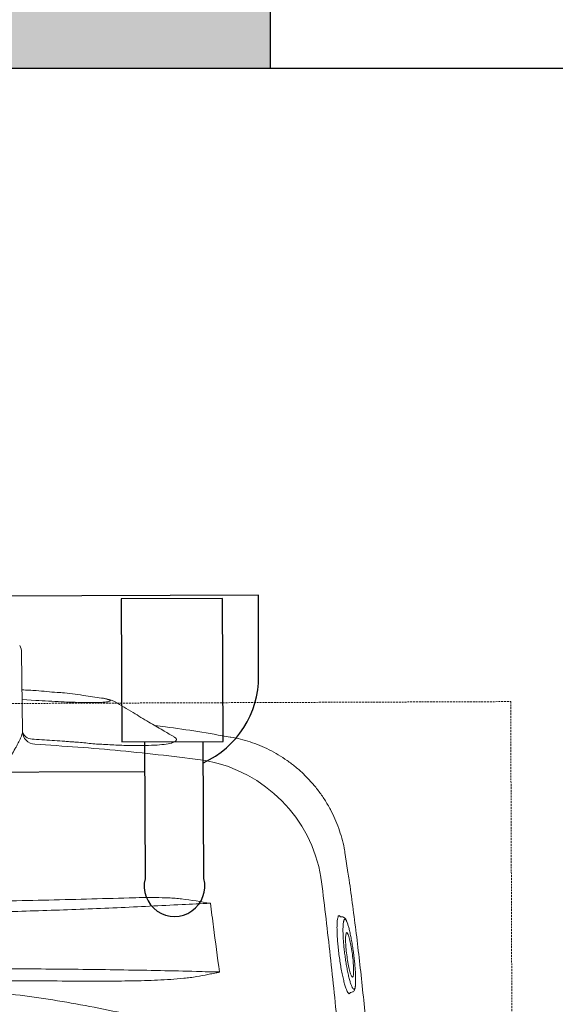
# Model space of a CAD drawing. Header units: inches. Extents: x 1703 to 137267, y -37098 to 14102.
# Tile 32 of 142: x 39405 to 39546, y 7862 to 8121. Entities that reach past the tile are written whole.
import ezdxf

# ---------------------------------------------------------------- set-up
doc = ezdxf.new("R2010")
doc.units = ezdxf.units.IN
doc.header["$MEASUREMENT"] = 0
doc.linetypes.add('11aa1PB-bd$0$11aa1PB-af$0$TRATTEGGIATA', pattern=[0.75, 0.5, -0.25])
for name, color, linetype, lineweight in [('CKD Equipments', 252, 'Continuous', 0), ('FAINTEQUIP', 252, 'Continuous', 0), ('LEVEL-F-OVERALL LAYOUT$0$A-WALL', 251, 'Continuous', 13)]:
    doc.layers.add(name, color=color, linetype=linetype, lineweight=lineweight)
doc.layers.add('elevation line', color=1, linetype='Continuous')
doc.layers.add('EQUIPMENT', color=1, linetype='Continuous')

# ---------------------------------------------------------------- blocks, each defined once
blk = doc.blocks.new('G$C62143A14')
at = {"linetype": 'Continuous', "lineweight": 0}
for p, q in [((208.18, 421.59), (207.96, 442.42)), ((229.05, 430.4), (224.9, 430.98)), ((208.09, 429.99), (211.67, 429.77)), ((263.02, 420.05), (263.03, 420.06)), ((293.32, 389.13), (293.32, 389.13)), ((293.99, 384.45), (293.33, 389.13)), ((291.52, 372.86), (291.75, 373.03)), ((291.75, 373.03), (291.89, 372.94)), ((292.68, 372.68), (292.07, 372.73)), ((294.69, 352.82), (294.55, 352.56)), ((294.69, 352.82), (295.04, 352.87))]:
    blk.add_line(p, q, dxfattribs=at)
for centre, radius, start, end in [((204.46, 442.38), 3.5, 0.6162, 31.58), ((211.65, 421.66), 3.47, 181.0853, 266.5636), ((211.04, 422.65), 3.14, 205.2925, 273.8166), ((249.74, 376.79), 37.74, 9.6758, 79.5449), ((264.82, 359.79), 5.1, 198.6597, 198.9824)]:
    blk.add_arc(centre, radius, start, end, dxfattribs=at)
for points, knots in [([(217.34, 431.84), (215.51, 432.03), (212.42, 432.35), (209.32, 432.48), (208.06, 432.53)], [0, 0, 0, 0, 0.593547, 1, 1, 1, 1]), ([(224.9, 430.98), (223.05, 431.29), (220.59, 431.72), (217.98, 431.83), (217.34, 431.86)], [0, 0, 0, 0, 0.753677, 1, 1, 1, 1]), ([(211.67, 429.77), (212.8, 429.7), (215.09, 429.56), (218.36, 429.4), (221.43, 429.28), (224.19, 429.21), (226.63, 429.19), (228.63, 429.23), (230.14, 429.31), (231.09, 429.45), (231.48, 429.63), (231.26, 429.85), (230.51, 430.11), (229.54, 430.3), (229.05, 430.4)], [0, 0, 0, 0, 0.082182, 0.166764, 0.247017, 0.329479, 0.412022, 0.496967, 0.579727, 0.664898, 0.747476, 0.832441, 0.915021, 1, 1, 1, 1]), ([(232.62, 429.35), (232.51, 429.44), (232.21, 429.6), (231.78, 429.77), (231.17, 429.96), (230.4, 430.16), (229.66, 430.3), (229.26, 430.36)], [0, 0, 0, 0, 0.095307, 0.229075, 0.409095, 0.722588, 1, 1, 1, 1]), ([(247.95, 420.3), (247.03, 420.83), (244.9, 422.08), (241.37, 424.17), (237.17, 426.65), (234.2, 428.42), (232.62, 429.35)], [0, 0, 0, 0, 0.1790671, 0.418189, 0.6906263, 1, 1, 1, 1]), ([(263.02, 420.08), (257.33, 421.08), (250.71, 422.24), (244.05, 423.02), (243.13, 423.13)], [0, 0, 0, 0, 0.861575, 1, 1, 1, 1]), ([(191.78, 388.17), (191.99, 389.22), (192.26, 390.25), (192.87, 392.28), (193.22, 393.28), (193.97, 395.21), (194.37, 396.15), (195.22, 398), (195.66, 398.9), (196.56, 400.66), (197.02, 401.53), (197.72, 402.8), (197.95, 403.22), (198.43, 404.05), (198.66, 404.46), (199.83, 406.48), (200.76, 408.01), (202.1, 410.19), (202.54, 410.89), (203.17, 411.93), (203.38, 412.27), (203.79, 412.93), (203.99, 413.25), (204.96, 414.85), (205.66, 416.01), (206.41, 417.33), (206.55, 417.58), (206.82, 418.08), (206.95, 418.32), (207.3, 419.01), (207.5, 419.42), (208, 420.56), (208.18, 421.17), (208.18, 421.59)], [0, 0, 0, 0, 0.0625, 0.0625, 0.125, 0.125, 0.1875, 0.1875, 0.25, 0.25, 0.3125, 0.3125, 0.34375, 0.34375, 0.375, 0.375, 0.5, 0.5, 0.5625, 0.5625, 0.59375, 0.59375, 0.625, 0.625, 0.75, 0.75, 0.78125, 0.78125, 0.8125, 0.8125, 0.875, 0.875, 1, 1, 1, 1]), ([(211.25, 419.52), (213.05, 419.41), (214.85, 419.3), (217.55, 419.11), (218.89, 419.02), (220.47, 418.9), (221.14, 418.85), (221.59, 418.81), (221.81, 418.8), (222.04, 418.78)], [0, 0, 0, 0, 0.5, 0.5, 0.75, 0.875, 0.9375, 0.9375, 1, 1, 1, 1]), ([(211.44, 418.2), (215.22, 417.96), (222.78, 417.5), (234.09, 416.51), (245.37, 415.35), (252.85, 414.38), (256.59, 413.9)], [0, 0, 0, 0, 0.249615, 0.499229, 0.749614, 1, 1, 1, 1]), ([(222.04, 418.78), (222.04, 418.78), (223.3, 418.79), (225.86, 418.35), (229.86, 418.16), (233.98, 417.93), (237.98, 417.85), (241.53, 417.88), (244.47, 418.04), (246.75, 418.33), (248.25, 418.73), (248.89, 419.24), (248.81, 419.75), (248.17, 420.12), (247.95, 420.25)], [0, 0, 0, 0, 0.000001, 0.07749, 0.156459, 0.25141, 0.349211, 0.444694, 0.543101, 0.640433, 0.740837, 0.840407, 0.943195, 1, 1, 1, 1]), ([(222.04, 418.78), (222.04, 418.78), (222.04, 418.78), (222.04, 418.78), (222.04, 418.78), (222.04, 418.78), (222.04, 418.78)], [0, 0, 0, 0, 0.000000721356, 0.000000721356, 0.000000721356, 0.000001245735, 0.000001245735, 0.000001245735, 0.000001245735]), ([(222.04, 418.78), (222.04, 418.78), (222.04, 418.78), (222.04, 418.78), (222.04, 418.78), (222.04, 418.78)], [0, 0, 0, 0, 0.341802, 0.948176, 1, 1, 1, 1]), ([(293.34, 389.13), (293.26, 389.7), (293.04, 391.17), (292.46, 393.48), (291.65, 396.06), (290.65, 398.57), (289.42, 401.09), (287.96, 403.58), (286.27, 406.01), (284.41, 408.27), (282.41, 410.34), (280.28, 412.24), (278.04, 413.94), (275.7, 415.46), (273.28, 416.78), (270.8, 417.9), (268.28, 418.84), (265.73, 419.56), (263.98, 419.98), (263.07, 420.1), (263.03, 420.11)], [0, 0, 0, 0, 0.037673, 0.095878, 0.154189, 0.212585, 0.271048, 0.33568, 0.39959, 0.46265, 0.524915, 0.586431, 0.647228, 0.707328, 0.766741, 0.825471, 0.883514, 0.940856, 0.997479, 1, 1, 1, 1]), ([(306.03, 246.53), (306.05, 246.74), (306.1, 247.44), (306.09, 249.1), (306.02, 251.41), (305.91, 253.61), (305.79, 255.51), (305.64, 257.64), (305.45, 260.19), (305.22, 263.27), (304.97, 266.57), (304.74, 269.7), (304.53, 272.52), (304.32, 275.47), (304.06, 279.2), (303.74, 283.72), (303.37, 289.07), (302.98, 294.49), (302.53, 300.72), (302.02, 307.68), (301.42, 315.36), (300.79, 323.06), (300.12, 330.75), (299.43, 338.41), (298.7, 346.04), (297.93, 353.61), (297.11, 361.08), (296.25, 368.42), (295.34, 375.55), (294.6, 380.92), (294.16, 383.8), (294.06, 384.46)], [0, 0, 0, 0, 0.00345, 0.046619, 0.089766, 0.112425, 0.13508, 0.158154, 0.181221, 0.209069, 0.237397, 0.25624, 0.275086, 0.294404, 0.313726, 0.346115, 0.37852, 0.411676, 0.44484, 0.491581, 0.538367, 0.585123, 0.633242, 0.681401, 0.729516, 0.779903, 0.830337, 0.880732, 0.93264, 0.98459, 1, 1, 1, 1]), ([(286.94, 383.13), (287.76, 376.65), (288.53, 370.15), (289.98, 357.15), (290.66, 350.64), (292.54, 331.08), (293.61, 318), (294.49, 304.89)], [0, 0, 0, 0, 0.25, 0.25, 0.5, 0.5, 1, 1, 1, 1]), ([(191, 376.67), (198.59, 376.8), (206.17, 376.94), (221.3, 377.29), (228.84, 377.49), (236.37, 377.71)], [0, 0, 0, 0, 0.5, 0.5, 1, 1, 1, 1]), ([(236.37, 377.71), (238.67, 377.78), (240.98, 377.82), (244.44, 377.78), (245.59, 377.76), (247.31, 377.68), (247.89, 377.65), (249.04, 377.56), (249.61, 377.51), (250.18, 377.45)], [0, 0, 0, 0, 0.5, 0.5, 0.75, 0.75, 0.875, 0.875, 1, 1, 1, 1]), ([(250.28, 375.96), (244.6, 375.66), (238.88, 375.38), (227.37, 374.87), (221.57, 374.64), (209.88, 374.24), (204, 374.07), (192.2, 373.78), (186.29, 373.66), (180.37, 373.57)], [0, 0, 0, 0, 0.25, 0.25, 0.5, 0.5, 0.75, 0.75, 1, 1, 1, 1]), ([(294.16, 352.6), (294.11, 352.65), (293.98, 352.78), (293.73, 353.31), (293.42, 354.15), (293.09, 355.26), (292.77, 356.58), (292.44, 358.09), (292.14, 359.73), (291.87, 361.47), (291.63, 363.23), (291.44, 364.97), (291.29, 366.64), (291.2, 368.2), (291.16, 369.59), (291.18, 370.78), (291.24, 371.74), (291.35, 372.47), (291.46, 372.73), (291.52, 372.86)], [0, 0, 0, 0, 0.033748, 0.0943765, 0.1550059, 0.2164046, 0.2778011, 0.3394988, 0.401186, 0.4625018, 0.5238027, 0.5842501, 0.6446877, 0.7043114, 0.7639324, 0.8229043, 0.8818778, 0.9409376, 1, 1, 1, 1]), ([(291.89, 372.94), (291.91, 372.94), (291.96, 372.91), (292.02, 372.8), (292.06, 372.73)], [0, 0, 0, 0, 0.362557, 1, 1, 1, 1]), ([(293.71, 371.53), (293.63, 371.79), (293.53, 372.04), (293.36, 372.27), (293.05, 372.57), (292.8, 372.64), (292.68, 372.68)], [0, 0, 0, 0, 0.040319, 0.556981, 0.79767, 1, 1, 1, 1]), ([(292.91, 371.44), (292.88, 371.3), (292.81, 370.96), (292.76, 370.16), (292.74, 369.11), (292.77, 367.89), (292.85, 366.53), (292.97, 365.07), (293.13, 363.56), (293.33, 362.02), (293.56, 360.51), (293.82, 359.04), (294.1, 357.68), (294.39, 356.46), (294.69, 355.42), (294.95, 354.63), (295.11, 354.31), (295.18, 354.18)], [0, 0, 0, 0, 0.051259, 0.120283, 0.188472, 0.25666, 0.324296, 0.39193, 0.459615, 0.527293, 0.595995, 0.664696, 0.734631, 0.804571, 0.875351, 0.946131, 1, 1, 1, 1]), ([(293.27, 372.08), (293.21, 372.06), (293.08, 372.03), (292.98, 371.77), (292.93, 371.56), (292.92, 371.5), (292.91, 371.44)], [0, 0, 0, 0, 0.435282, 0.87053, 0.887642, 1, 1, 1, 1]), ([(293.7, 371.55), (293.63, 371.69), (293.48, 371.99), (293.35, 372.05), (293.27, 372.08)], [0, 0, 0, 0, 0.460027, 1, 1, 1, 1]), ([(295.97, 354.29), (295.98, 354.35), (296.04, 354.57), (296.08, 355.21), (296.1, 356.17), (296.07, 357.34), (296, 358.65), (295.88, 360.07), (295.73, 361.57), (295.54, 363.11), (295.32, 364.64), (295.08, 366.13), (294.82, 367.54), (294.55, 368.81), (294.27, 369.93), (294, 370.83), (293.81, 371.37), (293.71, 371.53), (293.7, 371.55)], [0, 0, 0, 0, 0.024652, 0.093115, 0.161575, 0.22959, 0.297606, 0.365358, 0.433111, 0.501455, 0.569803, 0.639058, 0.708314, 0.778292, 0.84826, 0.918899, 0.989527, 1, 1, 1, 1]), ([(293.57, 368.21), (293.58, 368.28), (293.62, 368.55), (293.7, 368.56), (293.75, 368.57)], [0, 0, 0, 0, 0.273671, 1, 1, 1, 1]), ([(293.75, 368.57), (293.78, 368.56), (293.88, 368.54), (294, 368.28), (294.08, 368.1)], [0, 0, 0, 0, 0.292267, 1, 1, 1, 1]), ([(295.02, 357.12), (294.94, 357.28), (294.74, 357.66), (294.4, 358.94), (294.04, 360.69), (293.73, 362.7), (293.52, 364.71), (293.42, 366.44), (293.44, 367.69), (293.53, 368.06), (293.57, 368.21)], [0, 0, 0, 0, 0.104326, 0.2390748, 0.3747463, 0.5100267, 0.6439516, 0.7758487, 0.9059011, 1, 1, 1, 1]), ([(294.08, 368.1), (294.1, 368.07), (294.22, 367.87), (294.49, 366.91), (294.84, 365.29), (295.16, 363.32), (295.41, 361.3), (295.55, 359.45), (295.58, 357.95), (295.5, 357.42), (295.46, 357.16)], [0, 0, 0, 0, 0.025718, 0.168563, 0.309104, 0.450813, 0.590944, 0.727665, 0.867111, 1, 1, 1, 1]), ([(176.37, 358.94), (182.93, 359), (189.47, 359.03), (199.27, 359.03), (202.53, 359.03), (209.05, 359), (212.31, 358.99), (218.81, 358.93), (222.06, 358.9), (228.52, 358.82), (231.74, 358.78), (241.38, 358.62), (247.76, 358.49), (254.1, 358.33)], [0, 0, 0, 0, 0.25, 0.25, 0.375, 0.375, 0.5, 0.5, 0.625, 0.625, 0.75, 0.75, 1, 1, 1, 1]), ([(259.99, 358.16), (260.03, 358.16), (260.08, 358.17), (260.13, 358.18), (260.13, 358.18), (260.14, 358.18), (260.15, 358.18)], [0, 0, 0, 0, 0.0002027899, 0.0002027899, 0.0002027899, 0.000241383, 0.000241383, 0.000241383, 0.000241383]), ([(260, 358.13), (260.04, 358.14), (260.08, 358.16), (260.13, 358.17), (260.14, 358.18), (260.14, 358.18), (260.15, 358.18)], [0, 0, 0, 0, 0.0002012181, 0.0002012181, 0.0002012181, 0.0002381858, 0.0002381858, 0.0002381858, 0.0002381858]), ([(226.5, 355.78), (219.55, 355.81), (212.59, 355.82), (198.65, 355.8), (191.67, 355.77), (184.68, 355.72)], [0, 0, 0, 0, 0.5, 0.5, 1, 1, 1, 1]), ([(254.16, 356.97), (253.59, 356.87), (253.02, 356.78), (251.88, 356.63), (251.31, 356.57), (249.59, 356.4), (248.44, 356.3), (245, 356.08), (242.7, 355.98), (238.08, 355.85), (235.77, 355.81), (231.14, 355.77), (228.82, 355.77), (226.5, 355.78)], [0, 0, 0, 0, 0.0625, 0.0625, 0.125, 0.125, 0.25, 0.25, 0.5, 0.5, 0.75, 0.75, 1, 1, 1, 1]), ([(260, 358.13), (259.94, 358.11), (259.88, 358.09), (259.76, 358.07), (259.7, 358.05), (259.52, 358.01), (259.39, 357.99), (259.03, 357.91), (258.79, 357.86), (258.06, 357.71), (257.57, 357.62), (256.11, 357.33), (255.14, 357.15), (254.16, 356.97)], [0, 0, 0, 0, 0.03125, 0.03125, 0.0625, 0.0625, 0.125, 0.125, 0.25, 0.25, 0.5, 0.5, 1, 1, 1, 1]), ([(295.46, 357.16), (295.43, 357.05), (295.33, 356.78), (295.18, 356.76), (295.04, 357.07), (295.02, 357.12)], [0, 0, 0, 0, 0.3430891, 0.88625, 1, 1, 1, 1]), ([(184.11, 354.02), (187.42, 353.89), (190.73, 353.7), (197.33, 353.19), (200.62, 352.87), (210.48, 351.74), (217.01, 350.75), (226.74, 348.97), (229.97, 348.33), (236.41, 346.95), (239.63, 346.22), (249.23, 343.92), (255.57, 342.23), (261.88, 340.42)], [0, 0, 0, 0, 0.125, 0.125, 0.25, 0.25, 0.5, 0.5, 0.625, 0.625, 0.75, 0.75, 1, 1, 1, 1]), ([(295.04, 352.87), (295.18, 352.9), (295.45, 352.96), (295.69, 353.24), (295.84, 353.54), (295.93, 353.79), (295.96, 354.01), (295.98, 354.35)], [0, 0, 0, 0, 0.189682, 0.383118, 0.601033, 0.910563, 1, 1, 1, 1]), ([(295.18, 354.18), (295.2, 354.13), (295.31, 353.88), (295.51, 353.64), (295.73, 353.61), (295.89, 353.86), (295.95, 354.17), (295.97, 354.29)], [0, 0, 0, 0, 0.05833, 0.302284, 0.613601, 0.849253, 1, 1, 1, 1]), ([(294.55, 352.56), (294.53, 352.53), (294.46, 352.38), (294.33, 352.4), (294.2, 352.56), (294.16, 352.6)], [0, 0, 0, 0, 0.164294, 0.743142, 1, 1, 1, 1])]:
    blk.add_open_spline(points, degree=3, knots=knots, dxfattribs=at)
for points in [[(250.18, 377.45), (252.73, 377.15), (255.26, 376.74), (257.78, 376.28)], [(257.78, 376.28), (255.24, 376.2), (252.74, 376.09), (250.28, 375.96)], [(257.78, 376.28), (258.04, 374.21), (258.31, 372.13), (258.59, 370.05)], [(258.59, 370.05), (259.1, 366.09), (259.61, 362.14), (260.15, 358.18)], [(254.1, 358.33), (256.1, 358.27), (258.12, 358.22), (260.15, 358.18)]]:
    blk.add_open_spline(points, degree=3, dxfattribs=at)
at = {"layer": 'EQUIPMENT'}
blk.add_lwpolyline([(255.93, 413.33, 0.294125), (270.5, 436.14), (270.42, 457.48), (60.67, 456.7), (60.75, 435.36, 0.340822), (79.49, 411.25)], format="xyb", dxfattribs=at)
blk.add_lwpolyline([(255.93, 413.33, 0.294125), (270.5, 436.14), (270.42, 457.48), (60.67, 456.7), (60.75, 435.36, 0.340822), (79.49, 411.25)], format="xyb", dxfattribs=at)
blk.add_lwpolyline([(255.93, 413.33, 0.294125), (270.5, 436.14), (270.42, 457.48), (60.67, 456.7), (60.75, 435.36, 0.340822), (79.49, 411.25)], format="xyb", dxfattribs=at)
blk.add_lwpolyline([(255.93, 413.33, 0.294125), (270.5, 436.14), (270.42, 457.48), (60.67, 456.7), (60.75, 435.36, 0.340822), (79.49, 411.25)], format="xyb", dxfattribs=at)
blk.add_lwpolyline([(255.93, 413.33, 0.294125), (270.5, 436.14), (270.42, 457.48), (60.67, 456.7), (60.75, 435.36, 0.340822), (79.49, 411.25)], format="xyb", dxfattribs=at)
blk.add_lwpolyline([(255.93, 413.33, 0.294125), (270.5, 436.14), (270.42, 457.48), (60.67, 456.7), (60.75, 435.36, 0.340822), (79.49, 411.25)], format="xyb", dxfattribs=at)
blk.add_lwpolyline([(255.93, 413.33, 0.294125), (270.5, 436.14), (270.42, 457.48), (60.67, 456.7), (60.75, 435.36, 0.340822), (79.49, 411.25)], format="xyb", dxfattribs=at)
blk.add_lwpolyline([(255.93, 413.33, 0.294125), (270.5, 436.14), (270.42, 457.48), (60.67, 456.7), (60.75, 435.36, 0.340822), (79.49, 411.25)], format="xyb", dxfattribs=at)
blk.add_lwpolyline([(234.36, 418.86), (261.12, 418.96), (260.98, 456.66), (234.22, 456.56)], close=True, dxfattribs=at)
blk.add_lwpolyline([(234.36, 418.86), (261.12, 418.96), (260.98, 456.66), (234.22, 456.56)], close=True, dxfattribs=at)
blk.add_lwpolyline([(234.36, 418.86), (261.12, 418.96), (260.98, 456.66), (234.22, 456.56)], close=True, dxfattribs=at)
blk.add_lwpolyline([(234.36, 418.86), (261.12, 418.96), (260.98, 456.66), (234.22, 456.56)], close=True, dxfattribs=at)
blk.add_lwpolyline([(234.36, 418.86), (261.12, 418.96), (260.98, 456.66), (234.22, 456.56)], close=True, dxfattribs=at)
blk.add_lwpolyline([(234.36, 418.86), (261.12, 418.96), (260.98, 456.66), (234.22, 456.56)], close=True, dxfattribs=at)
blk.add_lwpolyline([(234.36, 418.86), (261.12, 418.96), (260.98, 456.66), (234.22, 456.56)], close=True, dxfattribs=at)
blk.add_lwpolyline([(234.36, 418.86), (261.12, 418.96), (260.98, 456.66), (234.22, 456.56)], close=True, dxfattribs=at)
for points in [[(240.41, 418.88), (240.54, 382.77)], [(240.41, 418.88), (240.54, 382.77)], [(240.41, 418.88), (240.54, 382.77)], [(240.41, 418.88), (240.54, 382.77)], [(240.41, 418.88), (240.54, 382.77)], [(240.41, 418.88), (240.54, 382.77)], [(240.41, 418.88), (240.54, 382.77)], [(240.41, 418.88), (240.54, 382.77)], [(256.04, 382.83), (255.9, 418.94)], [(256.04, 382.83), (255.9, 418.94)], [(256.04, 382.83), (255.9, 418.94)], [(256.04, 382.83), (255.9, 418.94)], [(256.04, 382.83), (255.9, 418.94)], [(256.04, 382.83), (255.9, 418.94)], [(256.04, 382.83), (255.9, 418.94)], [(256.04, 382.83), (255.9, 418.94)], [(184.5, 410.82), (240.44, 411.03)], [(184.5, 410.82), (240.44, 411.03)], [(184.5, 410.82), (240.44, 411.03)], [(184.5, 410.82), (240.44, 411.03)], [(184.5, 410.82), (240.44, 411.03)], [(184.5, 410.82), (240.44, 411.03)], [(184.5, 410.82), (240.44, 411.03)], [(184.5, 410.82), (240.44, 411.03)]]:
    blk.add_lwpolyline(points, dxfattribs=at)
blk.add_arc((248.3, 380.82), 8, 165.8268, 14.5999, dxfattribs=at)
blk.add_arc((248.3, 380.82), 8, 165.8268, 14.5999, dxfattribs=at)
blk.add_arc((248.3, 380.82), 8, 165.8268, 14.5999, dxfattribs=at)
blk.add_arc((248.3, 380.82), 8, 165.8268, 14.5999, dxfattribs=at)
blk.add_arc((248.3, 380.82), 8, 165.8268, 14.5999, dxfattribs=at)
blk.add_arc((248.3, 380.82), 8, 165.8268, 14.5999, dxfattribs=at)
blk.add_arc((248.3, 380.82), 8, 165.8268, 14.5999, dxfattribs=at)
blk.add_arc((248.3, 380.82), 8, 165.8268, 14.5999, dxfattribs=at)
at = {"layer": 'FAINTEQUIP', "color": 4, "linetype": '11aa1PB-bd$0$11aa1PB-af$0$TRATTEGGIATA'}
blk.add_lwpolyline([(337, 429.45), (338.5, 25.45), (1.5, 24.2), (0, 428.19), (337, 429.45)], dxfattribs=at)

msp = doc.modelspace()

# ---------------------------------------------------------------- hatches: boundary and pattern name
at = {"layer": 'EQUIPMENT'}
h = msp.add_hatch(color=253, dxfattribs=at)
h.dxf.hatch_style = 1
h.paths.add_polyline_path([(32051.89, 8446.21), (30724.88, 8446.21), (30664.99, 8485.7), (30609.94, 8402.22), (32923.25, 6876.87), (32978.27, 6960.38), (32899.41, 7012.37), (32870.77, 7012.37), (32870.77, 7031.26), (32051.89, 7571.21)])
h.paths.add_polyline_path([(31952.76, 8371.21), (31951.89, 8370.57), (31951.89, 7637.15), (30838.62, 8371.21)], flags=16)
h.paths.add_polyline_path([(34770.77, 8371.21), (39065, 8371.21), (39065, 8108.65), (39471.31, 8108.65), (39471.31, 8233.65), (41621.31, 8233.65), (41621.31, 8108.65), (42027.51, 8108.65), (42027.51, 8446.21), (32951.89, 8446.21), (32951.89, 8371.21), (34670.77, 8371.21), (34670.77, 6486.77, -0.121461), (34648.72, 6200.35, -0.003202), (34646.26, 6193.07), (34641.46, 6169.94), (34721.12, 6135.44, 0.09501), (34770.77, 6394.37)])
h.paths.add_polyline_path([(33103.49, 6877.81), (33048.47, 6794.3), (33392.51, 6567.45, 0.363199), (33780.8, 5757.25), (33818.37, 5844.14), (33792.4, 5862.37), (33792.66, 5862.72, -0.279141), (33470.77, 6394.37, -0.091873), (33510.61, 6609.36)])
h.paths.add_polyline_path([(33859.07, 5829.8), (33880.45, 5825.36, -0.031), (33811.55, 5853.25), (33822.31, 5845.7), (33783.53, 5756.02, 0.014288), (33820.46, 5740.65)])
h.paths.add_polyline_path([(34507.34, 5847.19, -0.000786), (34416.38, 5903.91, -0.233154), (33892.08, 5821.6), (33891.69, 5819.4), (33860.63, 5825.85), (33823.27, 5739.59, 0.264635)])
h.paths.add_polyline_path([(34702.71, 6093.29), (34623.17, 6127.68), (34604.94, 6101.71), (34602.1, 6103.83), (34620.46, 6129.99, 0.009158), (34629.56, 6150, 0.009158), (34637.92, 6170.32), (34644.42, 6201.62), (34647.91, 6201), (34646.26, 6193.07, 0.003202), (34648.72, 6200.35, 0.121461), (34670.77, 6486.77), (34670.77, 6394.37, -0.243908), (34416.38, 5903.91, 0.000786), (34507.34, 5847.19, 0.11367)])
h.paths.add_polyline_path([(34637.21, 6168.51, -0.008345), (34629.56, 6150, -0.008345), (34621.3, 6131.76), (34703.99, 6096, 0.014288), (34720, 6132.65)])

# ---------------------------------------------------------------- linework, layer by layer
at = {"layer": 'elevation line', "ltscale": 0.25}
msp.add_line((39471.31, 8108.65), (41621.31, 8108.65), dxfattribs=at)
at = {"layer": 'LEVEL-F-OVERALL LAYOUT$0$A-WALL', "color": 3, "lineweight": 25}
msp.add_lwpolyline([(39065, 8371.21), (39065, 8108.65), (39471.31, 8108.65), (39471.31, 8233.65), (41621.31, 8233.65), (41621.31, 8108.65), (42027.62, 8108.65)], dxfattribs=at)

# ---------------------------------------------------------------- block references
at = {"layer": 'CKD Equipments', "ltscale": 0.25}
msp.add_blockref('G$C62143A14', (39197.72, 7512.24), dxfattribs=at)

doc.saveas('drawing.dxf')
